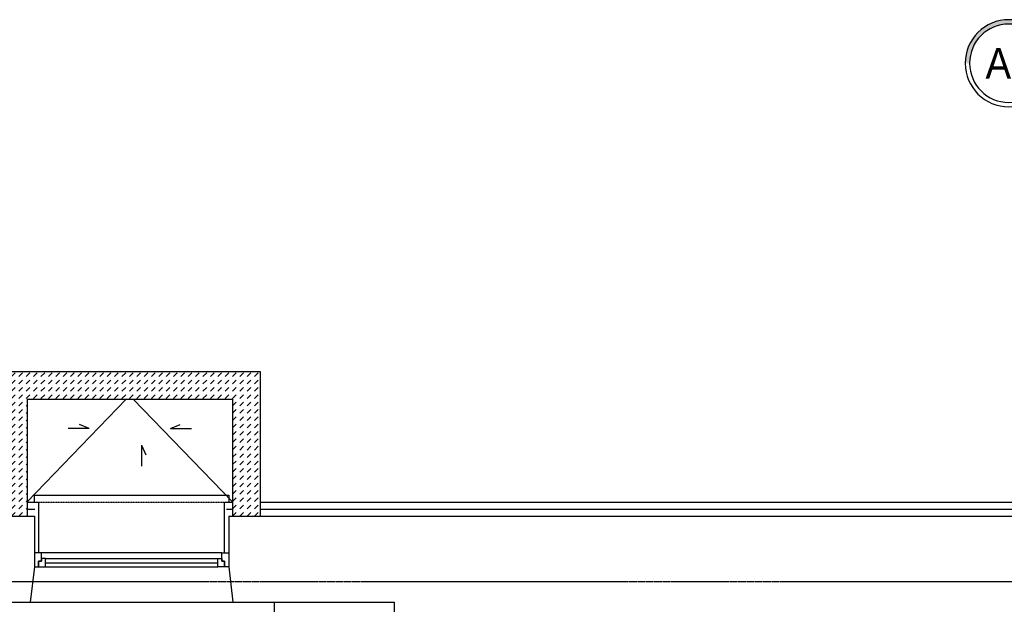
# Model space of a CAD drawing. Header units: inches. Extents: x -145354 to -97635, y 38777 to 78670.
# Tile 49 of 231: x -140438 to -139729, y 44225 to 44646. Entities that reach past the tile are written whole.
import ezdxf
from ezdxf.enums import TextEntityAlignment as Align

# ---------------------------------------------------------------- set-up
doc = ezdxf.new("R2010")
doc.units = ezdxf.units.IN
doc.header["$MEASUREMENT"] = 0
for name, pattern in [('CENTER', [2, 1.25, -0.25, 0.25, -0.25]), ('DASHDOT', [1, 0.5, -0.25, 0, -0.25]), ('DASHED2', [0.375, 0.25, -0.125])]:
    doc.linetypes.add(name, pattern=pattern)
doc.layers.get('0').update_dxf_attribs({"color": 101})
for name, color, linetype in [('beton_hatch', 145, 'Continuous'), ('Cieniutko', 8, 'Continuous'), ('E35', 6, 'Continuous'), ('E50', 3, 'Continuous'), ('Okn---okna', 5, 'Continuous'), ('Os-osie glowne', 8, 'CENTER'), ('Os-osie-opis', 8, 'Continuous'), ('Sc-cegla pelna', 32, 'Continuous'), ('Sc-izolacja term-obrys', 132, 'Continuous'), ('Sc-izolacja term-styropian', 151, 'STYROPIAN-KA'), ('Sc-nadproza kon', 5, 'DASHED2'), ('studzienki_widok', 52, 'Continuous')]:
    doc.layers.add(name, color=color, linetype=linetype)
doc.styles.add('dwg_opis duży', font='ARIAL.TTF', dxfattribs={"width": 0.9})
doc.linetypes.add('BATTING', pattern='A,0.0001,-0.1,[134,ltypeshp.shx,S=0.1,R=0,X=-0.1,Y=0],-0.2,[134,ltypeshp.shx,S=0.1,R=180,X=0.1,Y=0],-0.1', length=0.4001)
doc.linetypes.add('STYROPIAN-KA', pattern='A,0.0001,-0.1,[135,ltypeshp.shx,S=0.1,R=0,X=-0.1,Y=0],0,[135,ltypeshp.shx,S=0.1,R=180,X=0.1,Y=0],-0.1', length=0.2001)

# ---------------------------------------------------------------- blocks, each defined once
blk = doc.blocks.new('G1')
at = {"layer": 'E35'}
blk.add_hatch(color=256, dxfattribs=at).paths.add_polyline_path([(10, 22.85), (-10, 22.85, 1)])
for p, q in [((-10, 22.85), (10, 22.85)), ((10, 12.85), (-10, 12.85))]:
    blk.add_line(p, q, dxfattribs=at)
blk.add_arc((0, 22.85), 10, 150, 30, dxfattribs=at)
at = {"layer": 'E50'}
blk.add_line((0, 12.85), (0, 0), dxfattribs=at)
blk = doc.blocks.new('ramiak140')
at = {"layer": 'Okn---okna'}
for p, q in [((-10, 135), (-10, 5)), ((-6, 8), (-6, 132)), ((-3, 8), (-3, 132)), ((0, 8), (0, 132))]:
    blk.add_line(p, q, dxfattribs=at)
for points in [[(-10, 135), (-10, 140), (0, 140), (0, 137), (-4, 137), (-4, 135)], [(-6, 132), (-6, 135), (-4, 135), (-4, 137), (0, 137), (0, 135), (0, 132)], [(-6, 8), (-6, 5), (-4, 5), (-4, 3), (0, 3), (0, 5), (0, 8)], [(-10, 5), (-10, 0), (0, 0), (0, 3), (-4, 3), (-4, 5)]]:
    blk.add_lwpolyline(points, close=True, dxfattribs=at)
blk = doc.blocks.new('_opis_osi_liczbowy')
blk.add_hatch(color=256).paths.add_polyline_path([(32, 32), (32, 28.8, -1), (32, -28.8), (32, -32, 1)])
for radius in [32, 28.8]:
    blk.add_circle((32, 0), radius)
at = {"style": 'dwg_opis duży', "width": 0.9}
blk.add_attdef('AXNAMEH', text='', height=22.4, rotation=90, dxfattribs=at).set_placement((32, 0), align=Align.MIDDLE_CENTER)
blk = doc.blocks.new('_vxkdjhgkljhkgjhk')
for q in [(14, 6), (30.2, 0)]:
    blk.add_line((0, 0), q)

msp = doc.modelspace()

# ---------------------------------------------------------------- hatches: boundary and pattern name
at = {"layer": 'beton_hatch'}
h = msp.add_hatch(dxfattribs=at)
h.set_pattern_fill('DASH', color=256, scale=30, angle=45, style=0)
h.set_pattern_definition([(45, (1668.5764, 0.1848), (4e-16, 5.30330086), [3.75, -3.75])])
h.paths.add_polyline_path([(-140356.31, 44392.42), (-140361.31, 44392.42), (-140361.31, 44372.42), (-140356.31, 44372.42)])
h.paths.add_polyline_path([(-140264.81, 44392.42), (-140356.31, 44392.42), (-140356.31, 44372.42), (-140284.81, 44372.42), (-140284.81, 44288.35), (-140264.81, 44288.35)])
h.paths.add_polyline_path([(-140361.31, 44392.42), (-140452.81, 44392.42), (-140452.81, 44288.35), (-140432.81, 44288.35), (-140432.81, 44372.42), (-140361.31, 44372.42)])

# ---------------------------------------------------------------- linework, layer by layer
at = {"layer": 'Cieniutko', "linetype": 'Continuous'}
for p, q in [((-140361.31, 44372.42), (-140432.81, 44298.34)), ((-140356.31, 44372.42), (-140284.81, 44298.34))]:
    msp.add_line(p, q, dxfattribs=at)
at = {"layer": 'Okn---okna'}
for p, q in [((-140427.5, 44298.16), (-140427.5, 44303.16)), ((-140427.5, 44303.16), (-140287.5, 44303.16)), ((-140287.5, 44303.16), (-140287.5, 44298.16)), ((-140430.5, 44226.16), (-140284.5, 44226.16))]:
    msp.add_line(p, q, dxfattribs=at)
at = {"layer": 'Os-osie glowne'}
msp.add_lwpolyline([(-143378.77, 44241.16), (-138190.25, 44241.16)], dxfattribs=at)
at = {"layer": 'Sc-cegla pelna'}
for p, q in [((-140551.46, 44226.16), (-140430.5, 44226.16)), ((-140168.47, 44226.16), (-140168.47, 43957.65))]:
    msp.add_line(p, q, dxfattribs=at)
for points in [[(-140700.81, 44288.16), (-140427.5, 44288.16)], [(-140427.5, 44288.16), (-140427.5, 44251.64), (-140427.5, 44251.64), (-140430.5, 44226.16)], [(-140287.5, 44288.16), (-140287.5, 44251.64), (-140287.5, 44251.64), (-140284.5, 44226.16), (-140168.47, 44226.16)], [(-140287.5, 44288.16), (-139602.87, 44288.16)]]:
    msp.add_lwpolyline(points, dxfattribs=at)
at = {"layer": 'Sc-izolacja term-obrys'}
for points in [[(-140432.81, 44298.16), (-140424.5, 44298.16), (-140424.5, 44261.64)], [(-140290.5, 44261.64), (-140290.5, 44298.16), (-140284.81, 44298.16)], [(-140264.81, 44298.16), (-139630.87, 44298.16)]]:
    msp.add_lwpolyline(points, dxfattribs=at)
at = {"layer": 'Sc-izolacja term-styropian', "linetype": 'BATTING', "ltscale": 1.2}
for p, q in [((-140432.81, 44293.16), (-140427.08, 44293.16)), ((-140289.08, 44293.16), (-140284.81, 44293.16))]:
    msp.add_line(p, q, dxfattribs=at)
at = {"layer": 'Sc-izolacja term-styropian', "linetype": 'BATTING', "ltscale": 0.25}
msp.add_lwpolyline([(-140264.81, 44293.16), (-139630.87, 44293.16)], dxfattribs=at)
at = {"layer": 'Sc-nadproza kon', "linetype": 'DASHDOT', "ltscale": 0.5}
msp.add_line((-140424.5, 44298.16), (-140290.5, 44298.16), dxfattribs=at)
at = {"layer": 'studzienki_widok'}
for p, q in [((-140452.81, 44392.42), (-140264.81, 44392.42)), ((-140264.81, 44392.42), (-140264.81, 44288.16)), ((-140432.81, 44372.42), (-140284.81, 44372.42)), ((-140432.81, 44372.42), (-140432.81, 44288.35)), ((-140284.81, 44372.42), (-140284.81, 44288.16))]:
    msp.add_line(p, q, dxfattribs=at)

# ---------------------------------------------------------------- block references
at = {"layer": 'Cieniutko', "linetype": 'Continuous', "yscale": 0.5, "zscale": 0.5}
for p, xscale in [((-140388.04, 44351.23), -0.5), ((-140329.58, 44351.23), 0.5)]:
    msp.add_blockref('_vxkdjhgkljhkgjhk', p, dxfattribs=dict(at, xscale=xscale))
at = {"layer": 'Cieniutko', "linetype": 'Continuous', "xscale": 0.5, "yscale": 0.5, "zscale": 0.5, "rotation": 270}
msp.add_blockref('_vxkdjhgkljhkgjhk', (-140350.29, 44339.27), dxfattribs=at)
at = {"layer": 'E35', "xscale": -1.5, "yscale": 1.5, "zscale": 1.5, "rotation": 180}
msp.add_blockref('G1', (-140254.52, 44226.16), dxfattribs=at)
at = {"layer": 'Okn---okna', "rotation": 270}
msp.add_blockref('ramiak140', (-140427.5, 44251.64), dxfattribs=at)
at = {"layer": 'Os-osie-opis'}
ref = msp.add_blockref('_opis_osi_liczbowy', (-139725.76, 44582.96), dxfattribs=dict(at, xscale=-0.9799999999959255, yscale=0.9799999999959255, zscale=0.9799999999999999, rotation=270))
ref.add_attrib('AXNAMEH', 'A4', dxfattribs={"layer": '0', "height": 21.952, "style": 'dwg_opis duży', "width": 0.9}).set_placement((-139725.62, 44614.3), align=Align.MIDDLE_CENTER)

doc.saveas('drawing.dxf')
